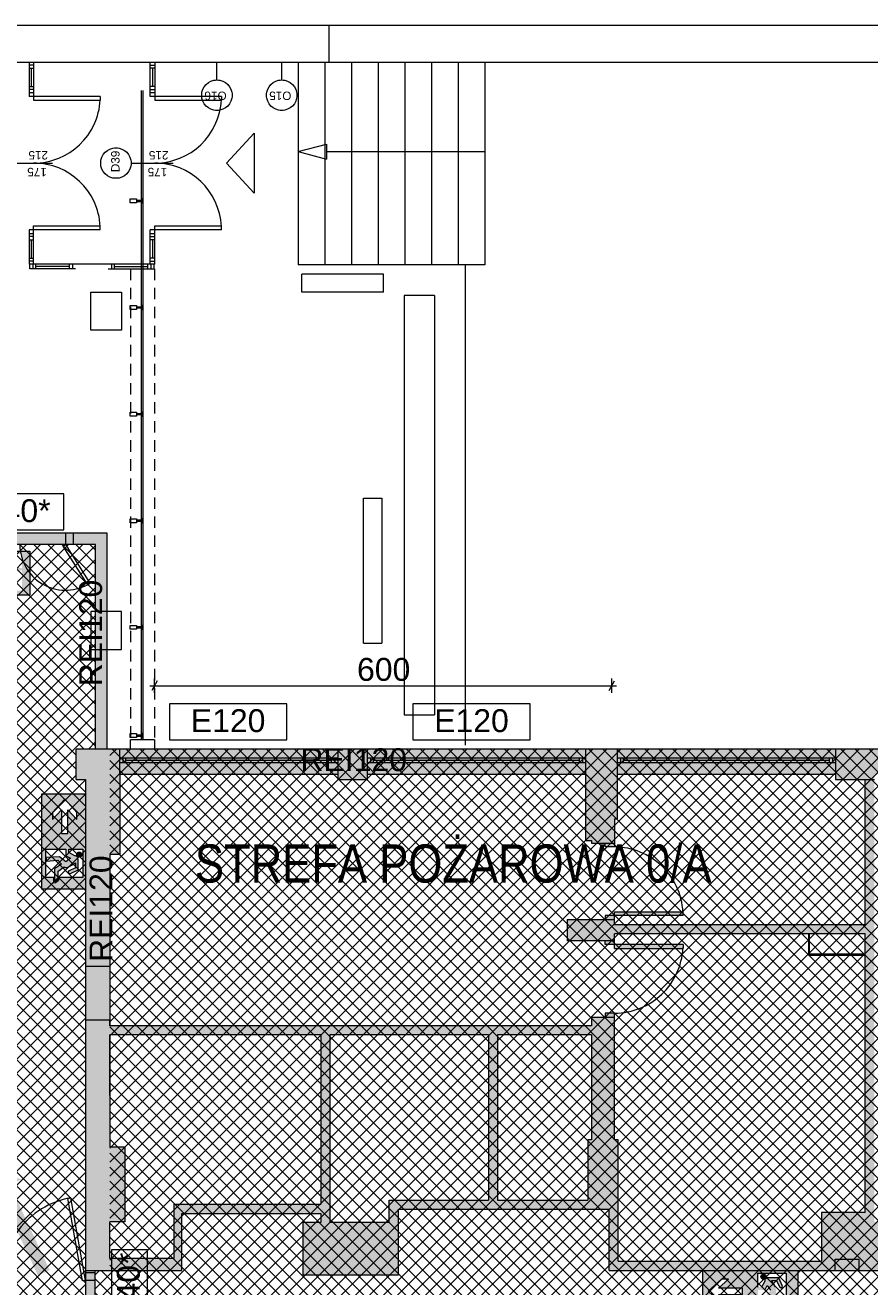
# Paper-space layout 'AP-02 STREFY POŻAROWE I EWAKUACJA - PIĘTRO 0' of a CAD drawing. Header units: millimetres. Extents: x 0 to 594, y -4 to 450.
# Tile 8 of 14: x 194 to 305, y 285 to 450. Entities that reach past the tile are written whole.
import ezdxf
from ezdxf.xclip import XClip

# ---------------------------------------------------------------- set-up
doc = ezdxf.new("R2010")
doc.units = ezdxf.units.MM
doc.header["$MEASUREMENT"] = 0
doc.header["$XCLIPFRAME"] = 0
doc.linetypes.add('Przer. długie kreski', pattern=[2.5, 1.5, -1])
for name, color, linetype, lineweight in [('A_Arkusz_Nr_pióra__1', 7, 'Continuous', 20), ('A_ewakuacja_Nr_pióra__4', 94, 'Continuous', 18), ('A_podkład_Nr_pióra__2', 8, 'Continuous', 13), ('A_ppoż proj_Nr_pióra__1', 7, 'Continuous', 20), ('A_ppoż proj_Nr_pióra__3', 30, 'Continuous', 13), ('A_ppoż proj_Nr_pióra__81', 2, 'Continuous', 5), ('A_wymiary_Nr_pióra__3', 30, 'Continuous', 13)]:
    doc.layers.add(name, color=color, linetype=linetype, lineweight=lineweight)
for name, color, linetype, lineweight, true_color in [('A_Arkusz_Nr_pióra__237', 7, 'Continuous', 5, 0x343434), ('A_ewakuacja_Nr_pióra__104', 7, 'Continuous', 5, 0x006532), ('A_podkład_Nr_pióra__254', 7, 'Continuous', 5, 0xfdfdfd), ('A_ppoż proj_Nr_pióra__104', 7, 'Continuous', 5, 0x006532), ('A_ppoż proj_Nr_pióra__151', 7, 'Continuous', 5, 0x65cbfe), ('A_ppoż proj_Nr_pióra__171', 7, 'Continuous', 5, 0x6565fe), ('A_ppoż proj_Nr_pióra__71', 7, 'Continuous', 5, 0xcbfe65)]:
    doc.layers.add(name, color=color, linetype=linetype, lineweight=lineweight, true_color=true_color)
doc.layers.add('A_podrys', color=7, linetype='Continuous')
doc.styles.add('STYL_AUTOMATYCZNY_1', font='arial.ttf')
doc.styles.add('STYL_AUTOMATYCZNY_2', font='ARIALN.TTF')
doc.styles.add('STYL_AUTOMATYCZNY_4', font='arial.ttf')
pattern_1 = [(45, (-1571.0778, -182.9554), (-0.9192388, 0.9192388), []), (135, (-1571.0778, -182.9554), (0.9192388, 0.9192388), [])]

# ---------------------------------------------------------------- blocks, each defined once
blk = doc.blocks.new('Rysunek_1_1', base_point=(-1571.08, -182.96))
at = {"layer": 'A_ewakuacja_Nr_pióra__104', "linetype": 'Continuous', "lineweight": 0, "true_color": 0x004c26}
h = blk.add_hatch(color=118, dxfattribs=at)
h.paths.add_polyline_path([(194.71, 381.01), (182.22, 381.01), (182.22, 375.27), (194.71, 375.27)])
h.paths.add_polyline_path([(192.52, 378.45), (193.71, 378.45), (193.71, 375.82), (189.99, 375.82), (189.99, 376.87), (189.56, 376.87), (189.73, 377.53), (189.99, 377.53), (189.99, 380.66), (193.71, 380.66), (193.71, 378.83), (192.82, 378.83), (192.82, 379.63, 0.414214), (192.41, 380.04), (190.98, 380.04), (190.47, 378.89), (190.87, 378.89), (191.26, 379.72), (191.92, 379.72), (191.44, 378.87), (191.33, 378.7, 0.230447), (191.37, 378.2), (190.82, 377.42), (189.83, 377.42), (189.7, 376.95), (191.13, 376.95), (191.73, 377.86), (192.26, 377.4), (192.11, 375.86), (192.6, 375.86), (192.73, 377.62), (192.05, 378.42), (192.52, 379.05)], flags=0)
h = blk.add_hatch(color=118, dxfattribs=at)
h.paths.add_polyline_path([(196.28, 336.69), (202.02, 336.69), (202.02, 349.18), (196.28, 349.18)])
h.paths.add_polyline_path([(201.67, 341.94), (201.67, 338.22), (198.54, 338.22), (198.54, 337.96, -0.24241), (197.88, 337.48), (197.88, 338.22), (196.83, 338.22), (196.83, 341.93), (199.46, 341.93), (199.46, 341.04), (200.06, 340.74), (199.43, 340.28), (198.63, 340.95), (196.87, 340.83), (196.87, 340.34), (198.41, 340.48), (198.86, 339.96), (197.96, 339.36), (197.96, 337.7, 0.304489), (198.43, 338.06), (198.43, 339.05), (199.21, 339.6, 0.230447), (199.71, 339.56), (199.88, 339.66), (200.73, 340.15), (200.73, 339.48), (199.9, 339.1, 1.14772), (200.05, 338.76), (201.05, 339.21), (201.05, 340.63, 0.414214), (200.64, 341.05), (199.84, 341.49), (199.84, 341.94)], flags=0)
h.paths.add_polyline_path([(199.69, 343.99), (198.88, 343.99), (198.88, 347.11), (197.7, 345.83), (197.7, 346.73), (199.3, 348.49), (200.89, 346.74), (200.89, 345.81), (199.69, 347.11)], flags=0)
for points in [[(201.36, 340.93, 1), (201.07, 341.52, 1)], [(291.26, 286.01, 1), (290.67, 285.72, 1)]]:
    blk.add_hatch(color=118, dxfattribs=at).paths.add_polyline_path(points)
h = blk.add_hatch(color=118, dxfattribs=at)
h.paths.add_polyline_path([(295.5, 280.93), (295.5, 286.67), (283, 286.67), (283, 280.93)])
h.paths.add_polyline_path([(290.25, 286.32), (293.97, 286.32), (293.97, 283.19), (294.23, 283.19, -0.24241), (294.7, 282.53), (293.97, 282.53), (293.97, 281.48), (290.25, 281.48), (290.25, 284.11), (291.15, 284.11), (291.45, 284.71), (291.91, 284.08), (291.23, 283.28), (291.36, 281.52), (291.85, 281.52), (291.71, 283.06), (292.23, 283.51), (292.83, 282.61), (294.48, 282.61, 0.304489), (294.13, 283.08), (293.14, 283.08), (292.59, 283.86, 0.230447), (292.63, 284.36), (292.53, 284.53), (292.04, 285.38), (292.7, 285.38), (293.09, 284.55, 1.14772), (293.42, 284.7), (292.98, 285.7), (291.55, 285.7, 0.414214), (291.14, 285.29), (290.7, 284.49), (290.25, 284.49)], flags=0)
h.paths.add_polyline_path([(288.2, 284.34), (288.2, 283.53), (285.08, 283.53), (286.36, 282.35), (285.45, 282.35), (283.7, 283.95), (285.45, 285.54), (286.38, 285.54), (285.08, 284.34)], flags=0)
at = {"layer": 'A_podkład_Nr_pióra__254', "linetype": 'Continuous', "lineweight": 5, "true_color": 0xfdfdfd}
h = blk.add_hatch(color=7, dxfattribs=at)
h.paths.add_polyline_path([(200.82, 351.07), (202.02, 351.07), (202.02, 319.57), (202.02, 286.67), (214.67, 286.67), (214.67, 294.17), (232.9, 294.17), (232.9, 292.97), (230.52, 292.97), (230.52, 286.12), (243.07, 286.12), (243.07, 294.72), (270.72, 294.72), (270.72, 286.67), (307.32, 286.67), (307.32, 293.07), (305.52, 293.07), (305.52, 294.27), (305.52, 351.77), (333.52, 351.77), (333.52, 303.32), (333.52, 293.62), (338.32, 293.62), (338.32, 303.32), (338.17, 303.32), (338.17, 351.77), (366.77, 351.77), (366.77, 351.07), (368.02, 351.07), (368.02, 337.57), (369.92, 337.57), (369.92, 292.57), (363.07, 292.57), (363.07, 286.67), (371.42, 286.67), (371.42, 314.52), (371.42, 337.57), (371.42, 339.02), (389.12, 339.02), (389.12, 339.42), (389.62, 339.42), (389.62, 340.22), (389.12, 340.22), (389.12, 341.62), (371.42, 341.62), (371.42, 355.07), (200.82, 355.07)])
h.paths.add_polyline_path([(205.22, 317.58), (232.9, 317.58), (232.9, 295.37), (213.67, 295.37), (213.67, 288.27), (205.22, 288.27), (205.22, 293.07), (207.22, 293.07), (207.22, 302.87), (205.22, 302.87)], flags=0)
h.paths.add_polyline_path([(268.42, 318.78), (205.22, 318.78), (205.22, 319.57), (205.22, 341.22), (206.52, 341.22), (206.52, 351.77), (235.12, 351.77), (235.12, 351.07), (239.02, 351.07), (239.02, 351.77), (267.62, 351.77), (267.62, 343.07), (268.42, 343.07), (268.42, 342.72), (270.22, 342.72), (270.22, 342.22), (271.42, 342.22), (271.42, 345.92), (271.82, 345.92), (271.82, 351.77), (300.42, 351.77), (300.42, 351.07), (304.32, 351.07), (304.32, 332.02), (271.42, 332.02), (271.42, 333.22), (280.42, 333.22), (280.42, 333.72), (280.41, 333.72), (271.42, 333.72), (271.42, 333.22), (270.22, 333.22), (270.22, 332.72), (265.22, 332.72), (265.22, 329.92), (270.22, 329.92), (270.22, 329.42), (271.42, 329.42), (271.42, 328.92), (280.41, 328.92), (280.42, 328.92), (280.42, 329.42), (271.42, 329.42), (271.42, 330.82), (296.87, 330.82), (296.87, 328.02), (304.27, 328.02), (304.27, 328.17), (297.02, 328.17), (297.02, 330.82), (304.32, 330.82), (304.32, 294.27), (298.57, 294.27), (298.57, 287.92), (271.92, 287.92), (271.92, 303.82), (271.42, 303.82), (271.42, 320.42), (270.22, 320.42), (270.22, 319.92), (268.42, 319.92)], flags=0)
h.paths.add_polyline_path([(234.1, 292.97), (234.1, 317.58), (254.9, 317.58), (254.9, 295.92), (241.87, 295.92), (241.87, 292.97)], flags=0)
h.paths.add_polyline_path([(256.1, 295.92), (256.1, 317.58), (268.42, 317.58), (268.42, 303.82), (267.92, 303.82), (267.92, 295.92)], flags=0)
at = {"layer": 'A_ppoż proj_Nr_pióra__104', "linetype": 'Continuous', "lineweight": 5, "true_color": 0x006532}
blk.add_hatch(color=128, dxfattribs=at).paths.add_polyline_path([(197.33, 286.73), (192.1, 297.92), (193.7, 298.67), (190.56, 299.19), (188.96, 296.45), (190.56, 297.2), (195.79, 286.01)])
at = {"layer": 'A_ppoż proj_Nr_pióra__151', "linetype": 'Continuous', "lineweight": 5, "true_color": 0x65cbfe}
h = blk.add_hatch(dxfattribs=at)
h.set_pattern_fill('bloczki_betonowe_0001', color=151, style=0, pattern_type=2)
h.set_pattern_definition(pattern_1)
h.paths.add_polyline_path([(205.22, 286.67), (203.27, 286.67), (203.27, 266.87), (205.22, 266.87), (244.57, 266.87), (244.57, 265.87), (295.17, 265.87), (295.17, 224.17), (244.57, 224.17), (244.57, 222.07), (215.19, 222.07), (215.19, 201.07), (206.02, 201.07), (206.02, 136.57), (536.92, 136.57), (536.92, 224.37), (465.92, 224.37), (465.92, 263.87), (536.92, 263.87), (536.92, 355.07), (400.42, 355.07), (400.42, 341.62), (371.42, 341.62), (371.42, 355.07), (205.22, 355.07)])
at = {"layer": 'A_ppoż proj_Nr_pióra__3', "linetype": 'Continuous', "lineweight": 0, "true_color": 0x3f2000}
for points in [[(173.62, 381.9), (203.35, 381.9), (203.35, 383.4), (173.62, 383.4)], [(204.85, 355.07), (204.85, 383.4), (203.35, 383.4), (203.35, 355.07)], [(200.82, 351.77), (271.08, 351.77), (271.08, 355.07), (200.82, 355.07)], [(202.02, 351.77), (202.02, 265.37), (203.27, 265.37), (203.27, 351.77)]]:
    blk.add_hatch(color=38, dxfattribs=at).paths.add_polyline_path(points)
at = {"layer": 'A_ppoż proj_Nr_pióra__71', "linetype": 'Continuous', "lineweight": 5, "true_color": 0xcbfe65}
h = blk.add_hatch(dxfattribs=at)
h.set_pattern_fill('bloczki_betonowe_0001', color=71, style=0, pattern_type=2)
h.set_pattern_definition(pattern_1)
h.paths.add_polyline_path([(142.92, 224.6), (74.92, 224.6), (74.92, 136.27), (202.02, 136.27), (201.94, 202.07), (213.94, 202.04), (213.94, 265.34), (202.02, 265.37), (202.02, 351.07), (200.82, 351.07), (200.82, 355.07), (203.35, 355.07), (203.35, 381.9), (200.82, 381.9), (173.82, 381.9), (173.82, 351.77), (74.92, 351.77), (74.92, 263.8), (142.92, 263.8), (142.92, 260.83), (165.22, 260.83), (165.22, 228.87), (142.92, 228.87)])
at = {"layer": 'A_ppoż proj_Nr_pióra__81', "linetype": 'Continuous', "lineweight": 0, "true_color": 0x3f3f00}
for points in [[(213.67, 294.17), (232.9, 294.17), (232.9, 295.37), (213.67, 295.37)], [(234.1, 292.97), (234.1, 295.37), (232.9, 295.37), (232.9, 292.97)], [(241.87, 294.72), (271.92, 294.72), (271.92, 295.92), (241.87, 295.92)], [(241.87, 287.97), (243.07, 287.97), (243.07, 294.72), (241.87, 294.72)], [(270.72, 286.67), (271.92, 286.67), (271.92, 294.64), (270.72, 294.64)], [(213.67, 286.67), (214.67, 286.67), (214.67, 294.17), (213.67, 294.17)], [(230.52, 287.97), (231.72, 287.97), (231.72, 292.97), (230.52, 292.97)], [(231.72, 291.77), (234.1, 291.77), (234.1, 292.97), (231.72, 292.97)], [(205.22, 286.67), (213.67, 286.67), (213.67, 288.27), (205.22, 288.27)], [(230.52, 286.12), (243.07, 286.12), (243.07, 287.97), (230.52, 287.97)], [(271.92, 287.92), (271.92, 286.67), (307.32, 286.67), (307.32, 287.92)]]:
    blk.add_hatch(color=48, dxfattribs=at).paths.add_polyline_path(points)
at = {"layer": 'A_ewakuacja_Nr_pióra__4', "color": 94, "linetype": 'Continuous', "lineweight": 18, "flags": 128}
for points in [[(194.71, 375.27), (182.22, 375.27), (182.22, 381.01), (194.71, 381.01)], [(194.71, 381.01), (194.71, 375.27)], [(291.15, 284.11), (291.45, 284.71), (291.91, 284.08)], [(290.25, 284.49), (290.25, 286.32), (293.97, 286.32), (293.97, 283.19)]]:
    blk.add_lwpolyline(points, dxfattribs=at)
for points in [[(202.02, 349.18), (202.02, 336.69), (196.28, 336.69), (196.28, 349.18)], [(198.88, 343.99), (199.69, 343.99), (199.69, 347.11), (200.89, 345.81), (200.89, 346.74), (199.3, 348.49), (197.7, 346.73), (197.7, 345.83), (198.88, 347.11)], [(283, 286.67), (295.5, 286.67), (295.5, 280.93), (283, 280.93)], [(288.2, 283.53), (288.2, 284.34), (285.08, 284.34), (286.38, 285.54), (285.45, 285.54), (283.7, 283.95), (285.45, 282.35), (286.36, 282.35), (285.08, 283.53)]]:
    blk.add_lwpolyline(points, close=True, dxfattribs=at)
blk.add_lwpolyline([(196.83, 341.93), (199.46, 341.93), (199.46, 341.04), (200.06, 340.74), (199.43, 340.28), (198.63, 340.95), (196.87, 340.83), (196.87, 340.34), (198.41, 340.48), (198.86, 339.96), (197.96, 339.36), (197.96, 337.7, 0.304489), (198.43, 338.06), (198.43, 339.05), (199.21, 339.6, 0.230447), (199.71, 339.56), (199.88, 339.66), (200.73, 340.15), (200.73, 339.48), (199.9, 339.1, 1.14772), (200.05, 338.76), (201.05, 339.21), (201.05, 340.63, 0.414214), (200.64, 341.05), (199.84, 341.49), (199.84, 341.94), (201.67, 341.94), (201.67, 338.22), (198.54, 338.22), (198.54, 337.96, -0.24241), (197.88, 337.48), (197.88, 338.22), (196.83, 338.22)], format="xyb", close=True, dxfattribs=at)
blk.add_lwpolyline([(292.53, 284.53), (292.04, 285.38), (292.7, 285.38), (293.09, 284.55, 1.14772), (293.42, 284.7), (292.98, 285.7), (291.55, 285.7, 0.414214), (291.14, 285.29), (290.7, 284.49)], format="xyb", dxfattribs=at)
at = {"layer": 'A_ewakuacja_Nr_pióra__4', "color": 94, "linetype": 'Continuous', "lineweight": 18}
for centre in [(201.21, 341.22), (290.97, 285.86)]:
    blk.add_circle(centre, 0.328, dxfattribs=at)
at = {"layer": 'A_podkład_Nr_pióra__2', "color": 8, "linetype": 'Continuous', "lineweight": 13}
for p, q in [((194.62, 445.1), (194.62, 440.67)), ((195.22, 445.1), (195.22, 440.17)), ((210.52, 440.67), (210.52, 445.1)), ((211.12, 445.1), (211.12, 440.17)), ((219.27, 442.82), (219.27, 445.1)), ((227.77, 442.82), (227.77, 445.1)), ((229.92, 445.1), (229.92, 418.57)), ((233.42, 445.1), (233.42, 418.57)), ((236.92, 445.1), (236.92, 418.57)), ((240.42, 445.1), (240.42, 418.57)), ((243.92, 445.1), (243.92, 418.57)), ((247.42, 445.1), (247.42, 418.57)), ((250.92, 445.1), (250.92, 418.57)), ((254.42, 445.1), (254.42, 418.57)), ((195.22, 444.77), (194.62, 444.77)), ((194.62, 444.37), (195.22, 444.37)), ((194.92, 444.37), (194.92, 441.97)), ((210.52, 444.77), (211.12, 444.77)), ((211.12, 444.37), (210.52, 444.37)), ((210.82, 444.37), (210.82, 441.97)), ((194.62, 441.97), (195.22, 441.97)), ((211.12, 441.97), (210.52, 441.97)), ((195.22, 441.57), (194.62, 441.57)), ((194.62, 441.17), (195.22, 441.17)), ((203.97, 440.67), (194.62, 440.67)), ((195.22, 440.17), (203.97, 440.17)), ((203.97, 440.67), (203.97, 440.17)), ((209.32, 441.42), (209.32, 356.27)), ((209.58, 356.27), (209.58, 441.42)), ((210.52, 441.57), (211.12, 441.57)), ((210.52, 441.17), (211.12, 441.17)), ((219.87, 440.67), (210.52, 440.67)), ((211.12, 440.17), (219.87, 440.17)), ((219.87, 440.67), (219.87, 440.17)), ((220.53, 431.92), (224.15, 435.86)), ((224.15, 435.86), (224.15, 427.98)), ((229.92, 433.42), (233.65, 434.42)), ((233.65, 434.42), (233.65, 432.42)), ((192.22, 431.92), (197.72, 431.92)), ((208.02, 431.92), (213.52, 431.92)), ((220.53, 431.92), (224.15, 427.98)), ((229.92, 433.42), (233.65, 432.42)), ((233.65, 433.42), (254.42, 433.42)), ((207.88, 426.7), (207.88, 427.21)), ((207.88, 427.21), (208.71, 427.21)), ((208.71, 427.21), (208.71, 426.7)), ((208.71, 427.06), (209.32, 427.06)), ((209.53, 427.21), (209.32, 427.21)), ((209.53, 426.7), (209.53, 427.21)), ((208.71, 426.7), (207.88, 426.7)), ((209.32, 426.85), (208.71, 426.85)), ((209.32, 426.7), (209.53, 426.7)), ((195.22, 418.67), (195.22, 423.67)), ((195.22, 423.67), (203.97, 423.67)), ((203.97, 423.17), (203.97, 423.67)), ((211.12, 418.67), (211.12, 423.67)), ((211.12, 423.67), (219.87, 423.67)), ((219.87, 423.17), (219.87, 423.67)), ((194.62, 423.17), (194.62, 418.67)), ((203.97, 423.17), (194.62, 423.17)), ((194.62, 422.67), (195.22, 422.67)), ((195.22, 422.27), (194.62, 422.27)), ((210.52, 418.67), (210.52, 423.17)), ((219.87, 423.17), (210.52, 423.17)), ((210.52, 422.67), (211.12, 422.67)), ((210.52, 422.27), (211.12, 422.27)), ((194.62, 421.87), (195.22, 421.87)), ((194.92, 421.87), (194.92, 419.47)), ((211.12, 421.87), (210.52, 421.87)), ((210.82, 421.87), (210.82, 419.47)), ((194.62, 419.47), (195.22, 419.47)), ((195.22, 419.07), (194.62, 419.07)), ((211.12, 418.67), (194.62, 418.67)), ((194.72, 418.07), (194.72, 418.67)), ((195.12, 418.67), (195.12, 418.07)), ((195.52, 418.07), (195.52, 418.67)), ((199.92, 418.07), (199.92, 418.67)), ((200.32, 418.67), (200.32, 418.07)), ((205.42, 418.67), (205.42, 418.07)), ((205.82, 418.07), (205.82, 418.67)), ((210.22, 418.07), (210.22, 418.67)), ((211.12, 419.47), (210.52, 419.47)), ((210.52, 419.07), (211.12, 419.07)), ((210.62, 418.67), (210.62, 418.07)), ((211.02, 418.07), (211.02, 418.67)), ((200.72, 418.07), (194.72, 418.07)), ((199.92, 418.37), (195.52, 418.37)), ((205.02, 418.07), (211.02, 418.07)), ((205.82, 418.37), (210.22, 418.37)), ((254.42, 418.57), (229.92, 418.57)), ((230.42, 414.97), (230.42, 417.37)), ((241.12, 417.37), (230.42, 417.37)), ((241.12, 414.97), (241.12, 417.37)), ((251.82, 418.57), (251.82, 355.57)), ((202.73, 410.01), (202.73, 415.01)), ((202.73, 415.01), (206.73, 415.01)), ((206.73, 415.01), (206.73, 410.01)), ((241.12, 414.97), (230.42, 414.97)), ((243.82, 414.57), (243.82, 359.57)), ((247.82, 414.57), (243.82, 414.57)), ((247.82, 414.57), (247.82, 359.57)), ((207.88, 412.71), (207.88, 413.23)), ((207.88, 413.23), (208.71, 413.23)), ((208.71, 412.71), (207.88, 412.71)), ((208.71, 413.23), (208.71, 412.71)), ((208.71, 413.07), (209.32, 413.07)), ((209.32, 412.87), (208.71, 412.87)), ((209.53, 413.23), (209.32, 413.23)), ((209.32, 412.71), (209.53, 412.71)), ((209.53, 412.71), (209.53, 413.23)), ((206.73, 410.01), (202.73, 410.01)), ((207.88, 398.73), (207.88, 399.25)), ((207.88, 399.25), (208.71, 399.25)), ((208.71, 399.25), (208.71, 398.73)), ((208.71, 399.09), (209.32, 399.09)), ((209.32, 398.89), (208.71, 398.89)), ((209.53, 399.25), (209.32, 399.25)), ((209.53, 398.73), (209.53, 399.25)), ((208.71, 398.73), (207.88, 398.73)), ((209.32, 398.73), (209.53, 398.73)), ((238.52, 368.97), (238.52, 387.97)), ((238.52, 387.97), (240.92, 387.97)), ((240.92, 387.97), (240.92, 368.97)), ((207.88, 384.75), (207.88, 385.26)), ((207.88, 385.26), (208.71, 385.26)), ((208.71, 384.75), (207.88, 384.75)), ((208.71, 385.26), (208.71, 384.75)), ((208.71, 385.11), (209.32, 385.11)), ((209.32, 384.9), (208.71, 384.9)), ((209.53, 385.26), (209.32, 385.26)), ((209.32, 384.75), (209.53, 384.75)), ((209.53, 384.75), (209.53, 385.26)), ((204.85, 383.4), (173.62, 383.4)), ((199.41, 383.4), (199.41, 381.9)), ((200.41, 383.4), (200.41, 381.9)), ((204.85, 355.07), (204.85, 383.4)), ((203.35, 381.9), (173.62, 381.9)), ((199.07, 381.68), (199.41, 381.9)), ((199.07, 381.68), (202.27, 376.62)), ((199.41, 381.9), (202.61, 376.83)), ((203.35, 355.07), (203.35, 381.9)), ((202.27, 376.62), (202.61, 376.83)), ((206.73, 373.12), (202.73, 373.12)), ((202.73, 373.12), (202.73, 368.12)), ((206.73, 368.12), (206.73, 373.12)), ((207.88, 370.77), (207.88, 371.28)), ((207.88, 371.28), (208.71, 371.28)), ((208.71, 370.77), (207.88, 370.77)), ((208.71, 371.28), (208.71, 370.77)), ((208.71, 371.13), (209.32, 371.13)), ((209.32, 370.92), (208.71, 370.92)), ((209.53, 371.28), (209.32, 371.28)), ((209.32, 370.77), (209.53, 370.77)), ((209.53, 370.77), (209.53, 371.28)), ((202.73, 368.12), (206.73, 368.12)), ((238.52, 368.97), (240.92, 368.97)), ((243.82, 359.57), (247.82, 359.57)), ((207.88, 356.58), (207.88, 357.09)), ((207.88, 357.09), (208.71, 357.09)), ((208.71, 356.58), (207.88, 356.58)), ((207.93, 355.07), (207.93, 356.27)), ((211.08, 356.27), (207.93, 356.27)), ((208.71, 357.09), (208.71, 356.58)), ((208.71, 356.94), (209.32, 356.94)), ((209.32, 356.73), (208.71, 356.73)), ((209.53, 357.09), (209.32, 357.09)), ((209.32, 356.58), (209.53, 356.58)), ((209.53, 356.58), (209.53, 357.09)), ((211.08, 356.27), (211.08, 355.07)), ((200.82, 351.07), (200.82, 355.07)), ((400.12, 355.07), (200.82, 355.07)), ((206.52, 351.77), (206.52, 355.07)), ((235.12, 355.07), (235.12, 351.07)), ((239.02, 351.07), (239.02, 355.07)), ((267.62, 355.07), (267.62, 343.07)), ((271.82, 345.92), (271.82, 355.07)), ((300.42, 355.07), (300.42, 351.07)), ((235.12, 353.87), (206.52, 353.87)), ((206.52, 353.32), (235.12, 353.32)), ((206.92, 353.87), (206.92, 353.32)), ((207.32, 353.32), (207.32, 353.87)), ((207.32, 353.59), (234.32, 353.59)), ((234.32, 353.32), (234.32, 353.87)), ((234.72, 353.87), (234.72, 353.32)), ((267.62, 353.87), (239.02, 353.87)), ((239.02, 353.32), (267.62, 353.32)), ((239.42, 353.87), (239.42, 353.32)), ((239.82, 353.32), (239.82, 353.87)), ((239.82, 353.59), (266.82, 353.59)), ((266.82, 353.32), (266.82, 353.87)), ((267.22, 353.87), (267.22, 353.32)), ((300.42, 353.87), (271.82, 353.87)), ((271.82, 353.32), (300.42, 353.32)), ((272.22, 353.87), (272.22, 353.32)), ((272.62, 353.32), (272.62, 353.87)), ((272.62, 353.59), (299.62, 353.59)), ((299.62, 353.32), (299.62, 353.87)), ((300.02, 353.87), (300.02, 353.32)), ((200.82, 351.07), (202.02, 351.07)), ((202.02, 351.07), (202.02, 319.57)), ((206.52, 351.77), (206.52, 341.22)), ((206.52, 351.77), (235.12, 351.77)), ((235.12, 351.07), (239.02, 351.07)), ((239.02, 351.77), (267.62, 351.77)), ((271.82, 351.77), (300.42, 351.77)), ((300.42, 351.07), (305.52, 351.07)), ((304.32, 332.02), (304.32, 351.07)), ((271.42, 345.92), (271.42, 342.22)), ((271.42, 345.92), (271.82, 345.92)), ((267.62, 343.07), (268.42, 343.07)), ((268.42, 343.07), (268.42, 342.72)), ((268.42, 342.72), (271.42, 342.72)), ((270.22, 342.22), (270.22, 342.72)), ((206.52, 341.22), (205.22, 341.22)), ((205.22, 341.22), (205.22, 318.78)), ((271.42, 342.22), (270.22, 342.22)), ((265.22, 332.72), (271.42, 332.72)), ((265.22, 332.72), (265.22, 329.92)), ((280.42, 333.22), (270.22, 333.22)), ((270.22, 333.22), (270.22, 332.72)), ((271.42, 333.72), (280.42, 333.72)), ((271.42, 332.02), (271.42, 333.72)), ((280.42, 333.22), (280.42, 333.72)), ((304.32, 332.02), (271.42, 332.02)), ((271.42, 329.92), (265.22, 329.92)), ((270.22, 329.42), (270.22, 329.92)), ((280.42, 329.42), (270.22, 329.42)), ((271.42, 328.92), (271.42, 330.82)), ((304.32, 330.82), (271.42, 330.82)), ((280.42, 329.42), (280.42, 328.92)), ((297.02, 330.82), (296.87, 330.82)), ((296.87, 330.82), (296.87, 328.02)), ((297.02, 328.17), (297.02, 330.82)), ((304.32, 294.27), (304.32, 330.82)), ((271.42, 328.92), (280.42, 328.92)), ((296.87, 328.02), (304.27, 328.02)), ((304.27, 328.17), (297.02, 328.17)), ((304.27, 328.02), (304.27, 328.17)), ((202.02, 326.57), (205.22, 326.57)), ((202.02, 319.57), (205.22, 319.57)), ((202.02, 319.57), (202.02, 286.67)), ((205.22, 318.78), (205.22, 319.57)), ((268.42, 319.92), (271.42, 319.92)), ((268.42, 319.92), (268.42, 318.78)), ((271.42, 320.42), (270.22, 320.42)), ((270.22, 320.42), (270.22, 319.92)), ((271.42, 303.82), (271.42, 320.42)), ((268.42, 318.78), (205.22, 318.78)), ((205.22, 309.61), (205.22, 317.58)), ((205.22, 317.58), (205.22, 302.87)), ((232.9, 317.58), (205.22, 317.58)), ((232.9, 317.58), (232.9, 295.37)), ((234.1, 317.58), (234.1, 292.97)), ((254.9, 317.58), (234.1, 317.58)), ((254.9, 317.58), (254.9, 295.92)), ((268.42, 317.58), (256.1, 317.58)), ((256.1, 317.58), (256.1, 295.92)), ((268.42, 317.58), (268.42, 303.82)), ((207.22, 302.87), (205.22, 302.87)), ((207.22, 293.07), (207.22, 302.87)), ((268.42, 303.82), (267.92, 303.82)), ((267.92, 303.82), (267.92, 295.92)), ((271.92, 303.82), (271.42, 303.82)), ((271.92, 287.92), (271.92, 303.82)), ((199.72, 296.13), (200.11, 296.2)), ((202.02, 285.37), (200.11, 296.2)), ((201.63, 285.3), (199.72, 296.13)), ((213.67, 288.27), (213.67, 295.37)), ((213.67, 295.37), (232.9, 295.37)), ((241.87, 295.92), (254.9, 295.92)), ((241.87, 292.97), (241.87, 295.92)), ((243.07, 286.12), (243.07, 294.72)), ((243.07, 294.72), (270.72, 294.72)), ((256.1, 295.92), (267.92, 295.92)), ((270.72, 286.67), (270.72, 294.72)), ((205.22, 288.27), (205.22, 293.07)), ((207.22, 293.07), (205.22, 293.07)), ((214.67, 286.67), (214.67, 294.17)), ((214.67, 294.17), (232.9, 294.17)), ((230.52, 292.97), (230.52, 286.12)), ((232.9, 292.97), (230.52, 292.97)), ((232.9, 294.17), (232.9, 292.97)), ((241.87, 292.97), (234.1, 292.97)), ((304.32, 294.27), (298.57, 294.27)), ((298.57, 294.27), (298.57, 287.92)), ((213.67, 288.27), (205.22, 288.27)), ((271.92, 287.92), (298.57, 287.92)), ((300.38, 286.67), (300.38, 288.18)), ((300.38, 288.18), (303.48, 288.18)), ((303.48, 288.18), (303.48, 286.67)), ((202.02, 286.67), (214.67, 286.67)), ((202.02, 286.67), (202.02, 265.92)), ((203.27, 286.37), (202.02, 286.37)), ((203.27, 286.67), (203.27, 267.17)), ((270.72, 286.67), (307.32, 286.67)), ((202.02, 285.37), (201.63, 285.3)), ((203.27, 285.37), (202.02, 285.37)), ((230.52, 286.12), (243.07, 286.12))]:
    blk.add_line(p, q, dxfattribs=at)
at = {"layer": 'A_podkład_Nr_pióra__2', "color": 8, "linetype": 'Przer. długie kreski', "lineweight": 13}
for p, q in [((207.93, 418.07), (207.93, 356.27)), ((211.08, 418.07), (211.08, 356.27))]:
    blk.add_line(p, q, dxfattribs=at)
at = {"layer": 'A_podkład_Nr_pióra__2', "color": 8, "linetype": 'Continuous', "lineweight": 13}
for centre in [(219.27, 440.82), (227.77, 440.82), (206.02, 431.92)]:
    blk.add_circle(centre, 2, dxfattribs=at)
for centre, radius, start, end in [((195.22, 440.67), 8.75, 270, 357.0919), ((211.12, 440.67), 8.75, 270, 357.0919), ((195.22, 423.17), 8.75, 2.9081, 90), ((211.12, 423.17), 8.75, 2.9081, 90), ((199.41, 381.9), 6, 180, 298.4563), ((271.42, 333.22), 9, 2.8275, 90), ((271.42, 329.42), 9, 270, 357.1725), ((202.02, 285.37), 11, 100, 270)]:
    blk.add_arc(centre, radius, start, end, dxfattribs=at)
at = {"layer": 'A_ppoż proj_Nr_pióra__1', "color": 7, "linetype": 'Continuous', "lineweight": 20}
for p, q in [((199.2, 388.52), (174.96, 388.52)), ((199.2, 383.8), (199.2, 388.52)), ((174.96, 383.8), (199.2, 383.8)), ((228.43, 360.98), (213.04, 360.98)), ((213.04, 360.98), (213.04, 356.26)), ((228.43, 356.26), (228.43, 360.98)), ((260.36, 360.98), (244.98, 360.98)), ((244.98, 360.98), (244.98, 356.26)), ((260.36, 356.26), (260.36, 360.98)), ((213.04, 356.26), (228.43, 356.26)), ((244.98, 356.26), (260.36, 356.26)), ((210.17, 289.38), (205.46, 289.38)), ((205.46, 289.38), (205.46, 265.14)), ((210.17, 265.14), (210.17, 289.38))]:
    blk.add_line(p, q, dxfattribs=at)
at = {"layer": 'A_wymiary_Nr_pióra__3', "color": 30, "linetype": 'Continuous', "lineweight": 13}
for p, q in [((211.08, 362.44), (211.08, 364.31)), ((271.08, 362.44), (271.08, 364.31)), ((210.47, 363.37), (211.08, 363.37)), ((211.44, 364), (210.72, 362.75)), ((211.08, 363.37), (271.08, 363.37)), ((270.72, 362.75), (271.44, 364)), ((271.08, 363.37), (271.69, 363.37))]:
    blk.add_line(p, q, dxfattribs=at)
at = {"layer": 'A_podkład_Nr_pióra__2', "color": 8, "linetype": 'Continuous', "lineweight": 13, "char_height": 1.1, "attachment_point": 7, "style": 'STYL_AUTOMATYCZNY_1'}
for s, insert, rotation in [('\\A1;{\\pql;\\fArial|b0|i0|c238|p0;\\W1.000000;55}', (218.66, 444.98), 90), ('\\A1;{\\pql;\\fArial|b0|i0|c238|p0;\\W1.000000;55}', (220.86, 444.98), 90), ('\\A1;{\\pql;\\fArial|b0|i0|c238|p0;\\W1.000000;55}', (229.36, 444.98), 90), ('\\A1;{\\pql;\\fArial|b0|i0|c238|p0;\\W1.000000;O16}', (220.54, 441.31), 180), ('\\A1;{\\pql;\\fArial|b0|i0|c238|p0;\\W1.000000;O15}', (229.04, 441.31), 180), ('\\A1;{\\pql;\\fArial|b0|i0|c238|p0;\\W1.000000;215}', (197.11, 433.51), 180), ('\\A1;{\\pql;\\fArial|b0|i0|c238|p0;\\W1.000000;215}', (212.91, 433.51), 180), ('\\A1;{\\pql;\\fArial|b0|i0|c238|p0;\\W1.000000;D39}', (206.51, 430.73), 90), ('\\A1;{\\pql;\\fArial|b0|i0|c238|p0;\\W1.000000;175}', (196.95, 431.31), 180), ('\\A1;{\\pql;\\fArial|b0|i0|c238|p0;\\W1.000000;175}', (212.75, 431.31), 180)]:
    blk.add_mtext(s, dxfattribs=dict(at, insert=insert, rotation=rotation))
at = {"layer": 'A_ppoż proj_Nr_pióra__1', "color": 7, "linetype": 'Continuous', "lineweight": 20, "char_height": 3, "attachment_point": 5, "style": 'STYL_AUTOMATYCZNY_1'}
for s, insert in [('\\A1;{\\pqc;\\fArial|b0|i0|c238|p0;\\W1.000000;EI60 / 140*}', (187.08, 386.31)), ('\\A1;{\\pqc;\\fArial|b0|i0|c238|p0;\\W1.000000;E120}', (220.74, 358.77)), ('\\A1;{\\pqc;\\fArial|b0|i0|c238|p0;\\W1.000000;E120}', (252.67, 358.77)), ('\\A1;{\\pqc;\\fArial|b0|i0|c238|p0;\\W1.000000;REI120}', (237.22, 353.65))]:
    blk.add_mtext(s, dxfattribs=dict(at, insert=insert))
at = {"layer": 'A_ppoż proj_Nr_pióra__1', "color": 7, "linetype": 'Continuous', "lineweight": 20, "char_height": 3, "attachment_point": 5, "rotation": 90, "style": 'STYL_AUTOMATYCZNY_1'}
for s, insert in [('\\A1;{\\pqc;\\fArial|b0|i0|c238|p0;\\W1.000000;REI120}', (202.72, 370.29)), ('\\A1;{\\pqc;\\fArial|b0|i0|c238|p0;\\W1.000000;REI120}', (204.08, 334.13)), ('\\A1;{\\pqc;\\fArial|b0|i0|c238|p0;\\W1.000000;EIS60 / 140*}', (207.67, 277.26))]:
    blk.add_mtext(s, dxfattribs=dict(at, insert=insert))
at = {"layer": 'A_ppoż proj_Nr_pióra__171', "color": 171, "linetype": 'Continuous', "lineweight": 5, "true_color": 0x6565fe, "insert": (250.27, 340.02), "char_height": 5, "attachment_point": 5, "style": 'STYL_AUTOMATYCZNY_2'}
blk.add_mtext('\\A1;{\\pqc;\\fArial Narrow|b0|i0|c238|p0;\\W1.000000;STREFA POŻAROWA 0/A}', dxfattribs=at)
at = {"layer": 'A_wymiary_Nr_pióra__3', "color": 30, "linetype": 'Continuous', "lineweight": 13, "insert": (237.65, 363.97), "char_height": 3, "width": 6.8645, "attachment_point": 7, "style": 'STYL_AUTOMATYCZNY_4'}
blk.add_mtext('\\A1;{\\pql;\\fArial|b0|i0|c238|p0;\\W1.000000;600}', dxfattribs=at)

psp = doc.layouts.new('AP-02 STREFY POŻAROWE I EWAKUACJA - PIĘTRO 0')

# ---------------------------------------------------------------- linework, layer by layer
at = {"layer": 'A_Arkusz_Nr_pióra__1', "color": 7, "linetype": 'Continuous', "lineweight": 20}
psp.add_line((589.1, 445.1), (29.9, 445.1), dxfattribs=at)
at = {"layer": 'A_Arkusz_Nr_pióra__1', "color": 7, "linetype": 'Continuous', "lineweight": 20, "flags": 128}
psp.add_lwpolyline([(0, 450), (594, 450), (594, 0), (0, 0)], close=True, dxfattribs=at)
at = {"layer": 'A_Arkusz_Nr_pióra__237', "color": 250, "linetype": 'Continuous', "lineweight": 5, "true_color": 0x343434}
psp.add_line((234, 445.1), (234, 450), dxfattribs=at)

# ---------------------------------------------------------------- block references
at = {"layer": 'A_podrys', "color": 37, "linetype": 'Continuous', "lineweight": 5, "true_color": 0x656532}
ref = psp.add_blockref('Rysunek_1_1', (-1571.08, -182.96), dxfattribs=at)
XClip(ref).set_block_clipping_path([(131.2488007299, 409.9962306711), (29.9000406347, 413.437089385), (29.9000406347, 78.5663350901), (564.7127697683, 78.5663350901), (564.7127697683, 445.0999966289), (137.9858887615, 445.0999966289)])

doc.saveas('drawing.dxf')
